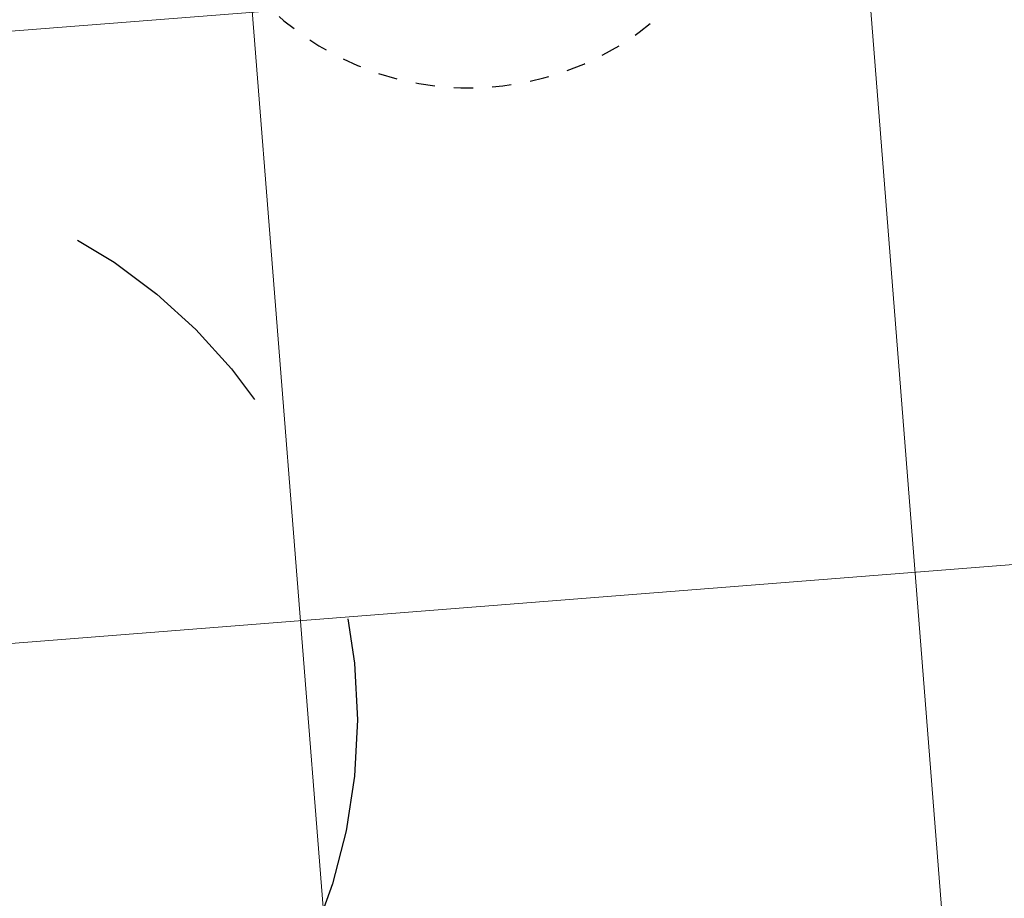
# Model space of a CAD drawing. Extents: x 5459245 to 5462690, y 5971016 to 5972523.
# Tile 31 of 198: x 5462448.43 to 5462453.56, y 5972203.63 to 5972208.21. Entities that reach past the tile are written whole.
import ezdxf

# ---------------------------------------------------------------- set-up
doc = ezdxf.new("R2010")
doc.units = 0
doc.linetypes.add('8', pattern=[0.5, 0.25, -0.25])
doc.layers.add('A_MAŁA ARCHITEKTURA', color=195, linetype='CONTINUOUS', lineweight=9)
doc.layers.add('ADT CCTV', color=102, linetype='CONTINUOUS')

# ---------------------------------------------------------------- blocks, each defined once
blk = doc.blocks.new('A$C43995eb0')
at = {"layer": 'A_MAŁA ARCHITEKTURA', "linetype": '8', "lineweight": 25, "ltscale": 2}
blk.add_arc((6141.1, 0), 1500, 292.3801, 67.6199, dxfattribs=at)
blk = doc.blocks.new('A770198')
at = {"layer": 'ADT CCTV', "color": 140, "lineweight": 9}
for p, q in [((14.1324, 32.0756), (14.1175, 5.9959)), ((17.306, 29.4689), (17.294, 8.6051)), ((0.173, 22.2589), (26.1018, 22.2441)), ((30, 19.0421), (0, 19.0406))]:
    blk.add_line(p, q, dxfattribs=at)
blk = doc.blocks.new('G$CFAE608CC')
at = {"layer": 'ADT CCTV', "rotation": 90}
blk.add_blockref('A770198', (38.0838, 0), dxfattribs=at)

msp = doc.modelspace()

# ---------------------------------------------------------------- linework, layer by layer
at = {"layer": 'A_MAŁA ARCHITEKTURA', "linetype": '8', "lineweight": 25, "ltscale": 5}
msp.add_circle((5462447.321, 5972204.5632), 2.87, dxfattribs=at)

# ---------------------------------------------------------------- block references
at = {"layer": 'A_MAŁA ARCHITEKTURA', "xscale": 0.001, "yscale": 0.001, "zscale": 0.001, "rotation": 242.9301705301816}
msp.add_blockref('A$C43995eb0', (5462453.5658, 5972214.8187), dxfattribs=at)
at = {"layer": 'ADT CCTV', "rotation": 184.5356804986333}
msp.add_blockref('G$CFAE608CC', (5462467.5094, 5972223.8305), dxfattribs=at)

doc.saveas('drawing.dxf')
